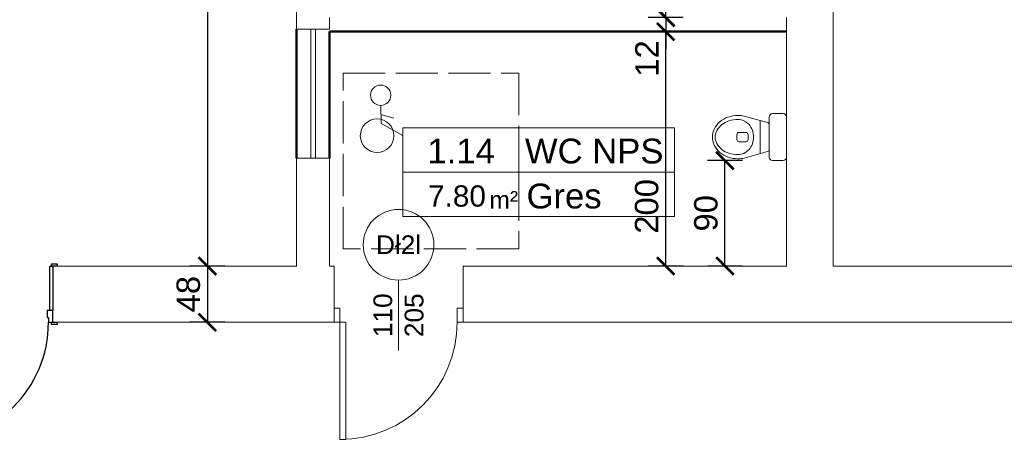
# Model space of a CAD drawing. Header units: millimetres. Extents: x -61343 to 9939, y -6894 to 7453.
# Tile 8 of 255: x -41888 to -41048, y 3181 to 3542. Entities that reach past the tile are written whole.
import ezdxf
from ezdxf.enums import TextEntityAlignment as Align

# ---------------------------------------------------------------- set-up
doc = ezdxf.new("R2010")
doc.units = ezdxf.units.MM
doc.header["$MEASUREMENT"] = 0
doc.linetypes.add('ACAD_ISO02W100', pattern=[15, 12, -3])
for name, color, linetype, lineweight in [('A_opisy', 81, 'Continuous', 13), ('A_przekrojowe główne', 50, 'Continuous', 50), ('A_sanitarka', 140, 'Continuous', 13), ('A_stolarka', 20, 'Continuous', 15), ('A_wymiary', 253, 'Continuous', 9), ('A_ściany istniejące', 82, 'Continuous', 50), ('sanitarka', 140, 'Continuous', 13)]:
    doc.layers.add(name, color=color, linetype=linetype, lineweight=lineweight)
doc.layers.add('Drzwi Archicad', color=7, linetype='Continuous')
doc.layers.add('Konstrukcja - Ściany zew', color=7, linetype='Continuous')
doc.styles.get("Standard").update_dxf_attribs({"font": 'arial.ttf'})
doc.styles.add('STYL_AUTOMATYCZNY_2', font='arialbd.ttf')
doc.dimstyles.new('1do100', dxfattribs={"dimtxt": 20, "dimasz": 15, "dimexe": 15, "dimexo": 0.625, "dimgap": 6, "dimtad": 1, "dimtxsty": 'Standard', "dimblk": 'ARCHTICK', "dimcen": 2.5, "dimadec": 0, "dimazin": 0, "dimtfac": 1, "dimtmove": 0, "dimatfit": 3, "dimldrblk": 'OBLIQUE', "dimfxl": 15, "dimfxlon": 1, "dimarcsym": 0})

# ---------------------------------------------------------------- blocks, each defined once
blk = doc.blocks.new('miska wc2')
at = {"layer": 'sanitarka'}
for p, q in [((0, 17), (0, -17)), ((0, 17), (0, -17)), ((11.85, 20), (2.85, 20)), ((11.85, 20), (2.85, 20)), ((14.7, -17), (14.7, 17)), ((14.7, -17), (14.7, 17)), ((16.11, 12.39), (36.08, 17.97)), ((16.11, 12.39), (36.08, 17.97)), ((14.7, 10.46), (14.7, -10.46)), ((14.7, 10.46), (14.7, -10.46)), ((22.3, 14.12), (22.3, -14.12)), ((32.75, -2), (32.75, 2)), ((34.65, 4), (40.35, 4)), ((42.25, 2), (42.25, -2)), ((40.35, -4), (34.65, -4)), ((36.08, -17.97), (16.11, -12.39)), ((36.08, -17.97), (16.11, -12.39)), ((2.85, -20), (11.85, -20)), ((2.85, -20), (11.85, -20))]:
    blk.add_line(p, q, dxfattribs=at)
at = {"layer": 'sanitarka', "extrusion": (0, 0, -1)}
for centre, major_axis, start_param, end_param in [((2.85, 17), (0, 3), -1.570796, 0), ((2.85, 17), (0, 3), -1.570796, 0), ((11.85, 17), (0, 3), 0, 1.570796), ((11.85, 17), (0, 3), 0, 1.570796), ((41.3, -10.01), (0, 28.51), -0.193886, 0), ((41.3, -10.01), (0, 28.51), -0.193886, 0), ((41.3, -10.01), (0, 28.51), 0, 0.321605), ((41.3, -10.01), (0, 28.51), 0, 0.321605), ((42.85, -5.11), (0, 23.34), 0.321605, 0.677386), ((42.85, -5.11), (0, 23.34), 0.321605, 0.677386), ((16.6, 10.46), (0, 2), -1.570796, -0.259108), ((16.6, 10.46), (0, 2), -1.570796, -0.259108), ((42.3, 0.39), (0, 14.98), -1.201895, -0.819867), ((41.69, 0.98), (0, 14.1), -0.819867, -0.417686), ((41.3, 1.91), (0, 13.09), -0.417686, 0), ((41.3, -12.92), (0, 27.92), 0, 0.294283), ((43.13, -6.57), (0, 21.29), 0.294283, 0.631691), ((45.92, -2.55), (0, 16.3), 0.631691, 1.055683), ((45.23, -1.99), (0, 19.34), 0.677386, 1.095246), ((45.23, -1.99), (0, 19.34), 0.677386, 1.095246), ((43.25, 0), (0, 16.05), -1.570796, -1.201895), ((34.65, 2), (0, 2), -1.570796, 0), ((40.35, 2), (0, 2), 0, 1.570796), ((50.21, 0), (0, 11.13), 1.055683, 1.570796), ((48.9, 0), (0, 15), 1.095246, 1.570796), ((48.9, 0), (0, 15), 1.095246, 1.570796), ((43.25, 0), (0, 16.05), -1.939697, -1.570796), ((42.3, -0.39), (0, 14.98), -2.321725, -1.939697), ((34.65, -2), (0, 2), 3.141593, 4.712389), ((40.35, -2), (0, 2), 1.570796, 3.141593), ((45.92, 2.55), (0, 16.3), 2.08591, 2.509902), ((45.23, 1.99), (0, 19.34), 2.046347, 2.464206), ((45.23, 1.99), (0, 19.34), 2.046347, 2.464206), ((50.21, 0), (0, 11.13), 1.570796, 2.08591), ((48.9, 0), (0, 15), 1.570796, 2.046347), ((48.9, 0), (0, 15), 1.570796, 2.046347), ((16.6, -10.46), (0, 2), -2.882484, -1.570796), ((16.6, -10.46), (0, 2), -2.882484, -1.570796), ((41.69, -0.98), (0, 14.1), -2.723906, -2.321725), ((41.3, -1.91), (0, 13.09), 3.141593, 3.559279), ((41.3, 12.92), (0, 27.92), 2.84731, 3.141593), ((43.13, 6.57), (0, 21.29), 2.509902, 2.84731), ((42.85, 5.11), (0, 23.34), 2.464206, 2.819987), ((42.85, 5.11), (0, 23.34), 2.464206, 2.819987), ((2.85, -17), (0, 3), 3.141593, 4.712389), ((2.85, -17), (0, 3), 3.141593, 4.712389), ((11.85, -17), (0, 3), 1.570796, 3.141593), ((11.85, -17), (0, 3), 1.570796, 3.141593), ((41.3, 10.01), (0, 28.51), 3.141593, 3.335479), ((41.3, 10.01), (0, 28.51), 3.141593, 3.335479), ((41.3, 10.01), (0, 28.51), 2.819987, 3.141593), ((41.3, 10.01), (0, 28.51), 2.819987, 3.141593)]:
    blk.add_ellipse(centre, major_axis=major_axis, ratio=0.95, start_param=start_param, end_param=end_param, dxfattribs=at)
blk = doc.blocks.new('Drzwi metalowe 27_3')
at = {"layer": 'Drzwi Archicad', "color": 7, "linetype": 'Continuous', "lineweight": 25}
for p, q in [((472, 0), (472, 1024)), ((472, 1024), (512, 1024)), ((512, 1024), (512, 0)), ((-587, 0), (-587, 19)), ((-587, 19), (-537, 19)), ((-537, 0), (-587, 0)), ((-512, 0), (-550, 0)), ((-550, 0), (-550, -100)), ((-537, 19), (-537, 0)), ((-512, -40), (-512, 0)), ((512, 0), (472, 0)), ((550, 0), (512, 0)), ((512, 0), (512, -40)), ((537, 19), (587, 19)), ((537, 0), (537, 19)), ((587, 0), (537, 0)), ((550, -100), (550, 0)), ((587, 19), (587, 0)), ((-500, -40), (-512, -40)), ((-500, -100), (-500, -40)), ((512, -40), (500, -40)), ((500, -40), (500, -100)), ((-550, -480), (-550, -100)), ((-550, -100), (-525, -100)), ((-550, -100), (-500, -100)), ((-525, -100), (-525, -480)), ((500, -100), (550, -100)), ((525, -480), (525, -100)), ((525, -100), (550, -100)), ((550, -100), (550, -480)), ((-587, -499), (-587, -480)), ((-587, -480), (-537, -480)), ((-537, -499), (-587, -499)), ((-525, -480), (-550, -480)), ((-537, -480), (-537, -499)), ((550, -480), (525, -480)), ((537, -480), (587, -480)), ((537, -499), (537, -480)), ((587, -499), (537, -499)), ((587, -480), (587, -499))]:
    blk.add_line(p, q, dxfattribs=at)
blk.add_arc((512, 0), 1024, 90, 180, dxfattribs=at)
blk = doc.blocks.new('_ArchTick')
at = {"color": 0, "linetype": 'ByBlock', "const_width": 0.15}
blk.add_lwpolyline([(-0.5, -0.5), (0.5, 0.5)], dxfattribs=at)
blk = doc.blocks.new('*D2977')
at = {"layer": 'A_wymiary', "color": 0, "lineweight": -2, "transparency": 16777216}
for p, q in [((-41712.67, 3933.54), (-41742.67, 3933.54)), ((-41727.67, 3933.54), (-41727.67, 3331.54)), ((-41712.67, 3331.54), (-41742.67, 3331.54))]:
    blk.add_line(p, q, dxfattribs=at)
at = {"layer": 'Defpoints', "color": 0, "transparency": 16777216}
for p in [(-41237.52, 3933.54), (-41727.67, 3331.54), (-40792.52, 3331.54)]:
    blk.add_point(p, dxfattribs=at)
at = {"layer": 'A_wymiary', "color": 0, "lineweight": -2, "transparency": 16777216, "xscale": 15, "yscale": 15, "zscale": 15}
for p, rotation in [((-41727.67, 3933.54), 90), ((-41727.67, 3331.54), 270)]:
    blk.add_blockref('_ArchTick', p, dxfattribs=dict(at, rotation=rotation))
at = {"layer": 'A_wymiary', "color": 0, "transparency": 16777216, "insert": (-41743.88, 3632.54), "char_height": 20, "attachment_point": 5, "rotation": 90}
blk.add_mtext('602', dxfattribs=at)
blk = doc.blocks.new('_Oblique')
at = {"color": 0, "linetype": 'ByBlock', "lineweight": -2}
blk.add_line((-0.5, -0.5), (0.5, 0.5), dxfattribs=at)
blk = doc.blocks.new('*D2978')
at = {"layer": 'A_wymiary', "color": 0, "lineweight": -2, "transparency": 16777216}
for p, q in [((-41712.67, 3331.54), (-41742.67, 3331.54)), ((-41727.67, 3331.54), (-41727.67, 3283.54)), ((-41712.67, 3283.54), (-41742.67, 3283.54))]:
    blk.add_line(p, q, dxfattribs=at)
at = {"layer": 'Defpoints', "color": 0, "transparency": 16777216}
for p in [(-40792.52, 3331.54), (-41727.67, 3283.54), (-40812.52, 3283.54)]:
    blk.add_point(p, dxfattribs=at)
at = {"layer": 'A_wymiary', "color": 0, "lineweight": -2, "transparency": 16777216, "xscale": 15, "yscale": 15, "zscale": 15}
for p, rotation in [((-41727.67, 3331.54), 90), ((-41727.67, 3283.54), 270)]:
    blk.add_blockref('_ArchTick', p, dxfattribs=dict(at, rotation=rotation))
at = {"layer": 'A_wymiary', "color": 0, "transparency": 16777216, "insert": (-41743.88, 3307.54), "char_height": 20, "attachment_point": 5, "rotation": 90}
blk.add_mtext('48', dxfattribs=at)
blk = doc.blocks.new('*D2975')
at = {"layer": 'A_wymiary', "color": 0, "lineweight": -2, "transparency": 16777216}
for p, q in [((-41270.93, 3421.54), (-41300.93, 3421.54)), ((-41285.93, 3331.54), (-41285.93, 3421.54)), ((-41270.93, 3331.54), (-41300.93, 3331.54))]:
    blk.add_line(p, q, dxfattribs=at)
at = {"layer": 'Defpoints', "color": 0, "transparency": 16777216}
for p in [(-41285.93, 3421.54), (-41240.87, 3421.54), (-41240.87, 3331.54)]:
    blk.add_point(p, dxfattribs=at)
at = {"layer": 'A_wymiary', "color": 0, "lineweight": -2, "transparency": 16777216, "xscale": 15, "yscale": 15, "zscale": 15}
for p, rotation in [((-41285.93, 3421.54), 90), ((-41285.93, 3331.54), 270)]:
    blk.add_blockref('_ArchTick', p, dxfattribs=dict(at, rotation=rotation))
at = {"layer": 'A_wymiary', "color": 0, "transparency": 16777216, "insert": (-41302.14, 3376.54), "char_height": 20, "attachment_point": 5, "rotation": 90}
blk.add_mtext('90', dxfattribs=at)
blk = doc.blocks.new('*U1304')
blk.add_line((63.81, 50), (63.81, 0))
for points in [[(151.66, 25), (-1.61, 25), (-1.61, 50), (151.66, 50)], [(63.81, 0), (-1.61, 0), (-1.61, 50), (63.81, 50)], [(-1.61, 0), (151.66, 0), (151.66, 25), (-1.61, 25)]]:
    blk.add_lwpolyline(points, close=True)
at = {"insert": (47.18, 14.33), "char_height": 10, "attachment_point": 1}
blk.add_mtext_dynamic_manual_height_columns('m²', width=64.8418, gutter_width=75, heights=[0], dxfattribs=at)
blk.add_attdef('NR', text='', height=14).set_placement((31.28, 36.87), align=Align.MIDDLE_CENTER)
for tag, p in [('NAZWA_POM.', (67.28, 36.87)), ('WYKOŃCZENIE', (68.18, 11.5))]:
    blk.add_attdef(tag, text='', height=14).set_placement(p, align=Align.MIDDLE_LEFT)
blk.add_attdef('POW', text='', height=14).set_placement((41.48, 11.5), align=Align.MIDDLE_RIGHT)
blk = doc.blocks.new('*D2984')
at = {"layer": 'A_wymiary', "color": 0, "lineweight": -2, "transparency": 16777216}
for p, q in [((-41321.5, 3531.54), (-41351.5, 3531.54)), ((-41336.5, 3331.54), (-41336.5, 3531.54)), ((-41321.5, 3331.54), (-41351.5, 3331.54))]:
    blk.add_line(p, q, dxfattribs=at)
at = {"layer": 'Defpoints', "color": 0, "transparency": 16777216}
for p in [(-41336.5, 3531.54), (-41233.52, 3531.54), (-41233.52, 3331.54)]:
    blk.add_point(p, dxfattribs=at)
at = {"layer": 'A_wymiary', "color": 0, "lineweight": -2, "transparency": 16777216, "xscale": 15, "yscale": 15, "zscale": 15}
for p, rotation in [((-41336.5, 3531.54), 90), ((-41336.5, 3331.54), 270)]:
    blk.add_blockref('_ArchTick', p, dxfattribs=dict(at, rotation=rotation))
at = {"layer": 'A_wymiary', "color": 0, "transparency": 16777216, "insert": (-41352.71, 3382.41), "char_height": 20, "attachment_point": 5, "rotation": 90}
blk.add_mtext('200', dxfattribs=at)
blk = doc.blocks.new('*D2985')
at = {"layer": 'A_wymiary', "color": 0, "lineweight": -2, "transparency": 16777216}
for p, q in [((-41336.5, 3543.54), (-41336.5, 3558.54)), ((-41321.5, 3543.54), (-41351.5, 3543.54)), ((-41336.5, 3543.54), (-41336.5, 3531.54)), ((-41321.5, 3531.54), (-41351.5, 3531.54)), ((-41336.5, 3531.54), (-41336.5, 3516.54))]:
    blk.add_line(p, q, dxfattribs=at)
at = {"layer": 'Defpoints', "color": 0, "transparency": 16777216}
for p in [(-41233.52, 3543.54), (-41336.5, 3531.54), (-41233.52, 3531.54)]:
    blk.add_point(p, dxfattribs=at)
at = {"layer": 'A_wymiary', "color": 0, "lineweight": -2, "transparency": 16777216, "xscale": 15, "yscale": 15, "zscale": 15}
for p, rotation in [((-41336.5, 3543.54), 270), ((-41336.5, 3531.54), 90)]:
    blk.add_blockref('_ArchTick', p, dxfattribs=dict(at, rotation=rotation))
at = {"layer": 'A_wymiary', "color": 0, "transparency": 16777216, "insert": (-41352.54, 3508.62), "char_height": 20, "attachment_point": 5, "rotation": 90}
blk.add_mtext('12', dxfattribs=at)
blk = doc.blocks.new('*D2986')
at = {"layer": 'A_wymiary', "color": 0, "lineweight": -2, "transparency": 16777216}
for p, q in [((-41321.5, 3933.54), (-41351.5, 3933.54)), ((-41336.5, 3543.54), (-41336.5, 3933.54)), ((-41321.5, 3543.54), (-41351.5, 3543.54))]:
    blk.add_line(p, q, dxfattribs=at)
at = {"layer": 'Defpoints', "color": 0, "transparency": 16777216}
for p in [(-41336.5, 3933.54), (-41233.52, 3933.54), (-41233.52, 3543.54)]:
    blk.add_point(p, dxfattribs=at)
at = {"layer": 'A_wymiary', "color": 0, "lineweight": -2, "transparency": 16777216, "xscale": 15, "yscale": 15, "zscale": 15}
for p, rotation in [((-41336.5, 3933.54), 90), ((-41336.5, 3543.54), 270)]:
    blk.add_blockref('_ArchTick', p, dxfattribs=dict(at, rotation=rotation))
at = {"layer": 'A_wymiary', "color": 0, "transparency": 16777216, "insert": (-41352.72, 3738.54), "char_height": 20, "attachment_point": 5, "rotation": 90}
blk.add_mtext('390', dxfattribs=at)

msp = doc.modelspace()

# ---------------------------------------------------------------- linework, layer by layer
at = {"layer": 'A_opisy'}
for p, q in [((-41579.6, 3468.585), (-41579.232, 3453.07)), ((-41579.413, 3460.687), (-41568.617, 3457.729)), ((-41579.232, 3453.07), (-41560.944, 3442.938)), ((-41560.944, 3442.938), (-41560.944, 3430.521))]:
    msp.add_line(p, q, dxfattribs=at)
at = {"layer": 'A_opisy', "linetype": 'ACAD_ISO02W100', "ltscale": 3}
msp.add_lwpolyline([(-41611.916, 3496.155), (-41461.916, 3496.155), (-41461.916, 3346.155), (-41611.916, 3346.155)], close=True, dxfattribs=at)
at = {"layer": 'A_opisy'}
for centre, radius in [((-41579.806, 3477.267), 8.684), ((-41582.832, 3442.711), 14.318)]:
    msp.add_circle(centre, radius, dxfattribs=at)
at = {"layer": 'A_przekrojowe główne'}
for p, q in [((-41651.52, 3533.544), (-41651.52, 3423.544)), ((-41623.52, 3531.544), (-41623.52, 3423.544)), ((-41623.52, 3531.544), (-41233.52, 3531.544))]:
    msp.add_line(p, q, dxfattribs=at)
at = {"layer": 'A_przekrojowe główne', "lineweight": 15}
for p, q in [((-41639.52, 3533.544), (-41639.52, 3423.544)), ((-41635.52, 3533.544), (-41635.52, 3423.544))]:
    msp.add_line(p, q, dxfattribs=at)
at = {"layer": 'A_stolarka'}
msp.add_line((-41564.52, 3319.544), (-41564.52, 3259.544), dxfattribs=at)
for points in [[(-41619.52, 3295.544), (-41614.52, 3295.544), (-41614.52, 3283.544), (-41619.52, 3283.544)], [(-41514.52, 3295.544), (-41509.52, 3295.544), (-41509.52, 3283.544), (-41514.52, 3283.544)], [(-41614.52, 3283.544), (-41609.52, 3283.544), (-41609.52, 3183.544), (-41614.52, 3183.544)]]:
    msp.add_lwpolyline(points, close=True, dxfattribs=at)
msp.add_circle((-41564.52, 3349.674), 30.13, dxfattribs=at)
msp.add_arc((-41614.52, 3283.544), 100, 270, 0, dxfattribs=at)
at = {"layer": 'A_ściany istniejące', "lineweight": 15}
for p, q in [((-41623.52, 3543.544), (-41623.52, 3533.544)), ((-41233.52, 3543.544), (-41233.52, 3531.544)), ((-41651.52, 3533.544), (-41623.52, 3533.544)), ((-41623.52, 3423.544), (-41651.52, 3423.544))]:
    msp.add_line(p, q, dxfattribs=at)
at = {"layer": 'Konstrukcja - Ściany zew', "color": 7, "linetype": 'Continuous', "lineweight": 13}
for p, q in [((-41651.52, 3533.544), (-41651.52, 3818.544)), ((-41193.52, 3331.544), (-41193.52, 3818.544)), ((-41233.52, 3531.544), (-41233.52, 3331.544)), ((-41651.52, 3423.544), (-41651.52, 3331.544)), ((-41623.52, 3423.544), (-41623.52, 3331.544)), ((-41859.52, 3331.544), (-41651.52, 3331.544)), ((-41859.52, 3283.544), (-41859.52, 3331.544)), ((-41619.52, 3331.544), (-41623.52, 3331.544)), ((-41619.52, 3283.544), (-41619.52, 3331.544)), ((-41509.52, 3331.544), (-41233.52, 3331.544)), ((-41509.52, 3283.544), (-41509.52, 3331.544)), ((-40980.52, 3331.544), (-41193.52, 3331.544)), ((-41859.52, 3283.544), (-41619.52, 3283.544)), ((-41509.52, 3283.544), (-40980.52, 3283.544))]:
    msp.add_line(p, q, dxfattribs=at)

# ---------------------------------------------------------------- block references
at = {"layer": 'A_opisy'}
ref = msp.add_blockref('*U1304', (-41558.4, 3373.886), dxfattribs=dict(at, xscale=1.512, yscale=1.512, zscale=1.512))
ref.add_attrib('NR', '1.14', dxfattribs={"layer": '0', "height": 21.168}).set_placement((-41511.111, 3429.639), align=Align.MIDDLE_CENTER)
ref.add_attrib('NAZWA_POM.', 'WC NPS', dxfattribs={"layer": '0', "height": 21.168}).set_placement((-41456.674, 3429.639), align=Align.MIDDLE_LEFT)
ref.add_attrib('POW.', '7.80', dxfattribs={"layer": '0', "height": 18.144}).set_placement((-41489.983, 3391.278), align=Align.MIDDLE_RIGHT)
ref.add_attrib('WYKOŃCZENIE', 'Gres', dxfattribs={"layer": '0', "height": 21.168}).set_placement((-41455.315, 3391.27), align=Align.MIDDLE_LEFT)
at = {"layer": 'A_sanitarka', "rotation": 180}
msp.add_blockref('miska wc2', (-41233.52, 3441.544), dxfattribs=at)
at = {"layer": 'Drzwi Archicad', "color": 21, "linetype": 'Continuous', "lineweight": 13, "true_color": 0xff9955, "xscale": 0.1, "yscale": 0.1, "zscale": 100, "rotation": 180}
msp.add_blockref('Drzwi metalowe 27_3', (-41914.52, 3283.544), dxfattribs=at)

# ---------------------------------------------------------------- texts
at = {"layer": 'A_stolarka', "insert": (-41564.52, 3349.674), "char_height": 16, "attachment_point": 5, "style": 'STYL_AUTOMATYCZNY_2'}
msp.add_mtext('\\A1;{\\fArial|b0|i0|c238|p34;Dł2l}', dxfattribs=at)
at = {"layer": 'A_stolarka', "insert": (-41564.52, 3289.544), "char_height": 16, "attachment_point": 5, "rotation": 90}
msp.add_mtext('110\\P205{\\H1.1723x; }', dxfattribs=at)

# ---------------------------------------------------------------- dimensions: what is measured, and where the dimension line sits
at = {"layer": 'A_wymiary'}
for base, p1, p2, angle, picture, middle in [((-41727.667, 3331.544), (-41237.52, 3933.544), (-40792.52, 3331.544), 270, '*D2977', (-41743.879, 3632.544)), ((-41336.498, 3933.544), (-41233.52, 3543.544), (-41233.52, 3933.544), 90, '*D2986', (-41352.716, 3738.544)), ((-41285.931, 3421.544), (-41240.87, 3331.544), (-41240.87, 3421.544), 90, '*D2975', (-41302.142, 3376.544)), ((-41727.667, 3283.544), (-40792.52, 3331.544), (-40812.52, 3283.544), 270, '*D2978', (-41743.879, 3307.544))]:
    dim = msp.add_linear_dim(base=base, p1=p1, p2=p2, angle=angle, dimstyle='1do100', dxfattribs=at)
    dim.commit()
    dim.dimension.update_dxf_attribs({"geometry": picture, "text_midpoint": middle})
dim = msp.add_linear_dim(base=(-41336.498, 3531.544), p1=(-41233.52, 3543.544), p2=(-41233.52, 3531.544), angle=90, dimstyle='1do100', override={"dimtmove": 1}, dxfattribs=at)
dim.commit()
dim.dimension.update_dxf_attribs({"geometry": '*D2985', "text_midpoint": (-41336.498, 3508.619), "dimtype": 160})
dim = msp.add_linear_dim(base=(-41336.498, 3531.544), p1=(-41233.52, 3331.544), p2=(-41233.52, 3531.544), angle=90, dimstyle='1do100', dxfattribs=at)
dim.commit()
dim.dimension.update_dxf_attribs({"geometry": '*D2984', "text_midpoint": (-41336.498, 3382.412), "dimtype": 160})

doc.saveas('drawing.dxf')
